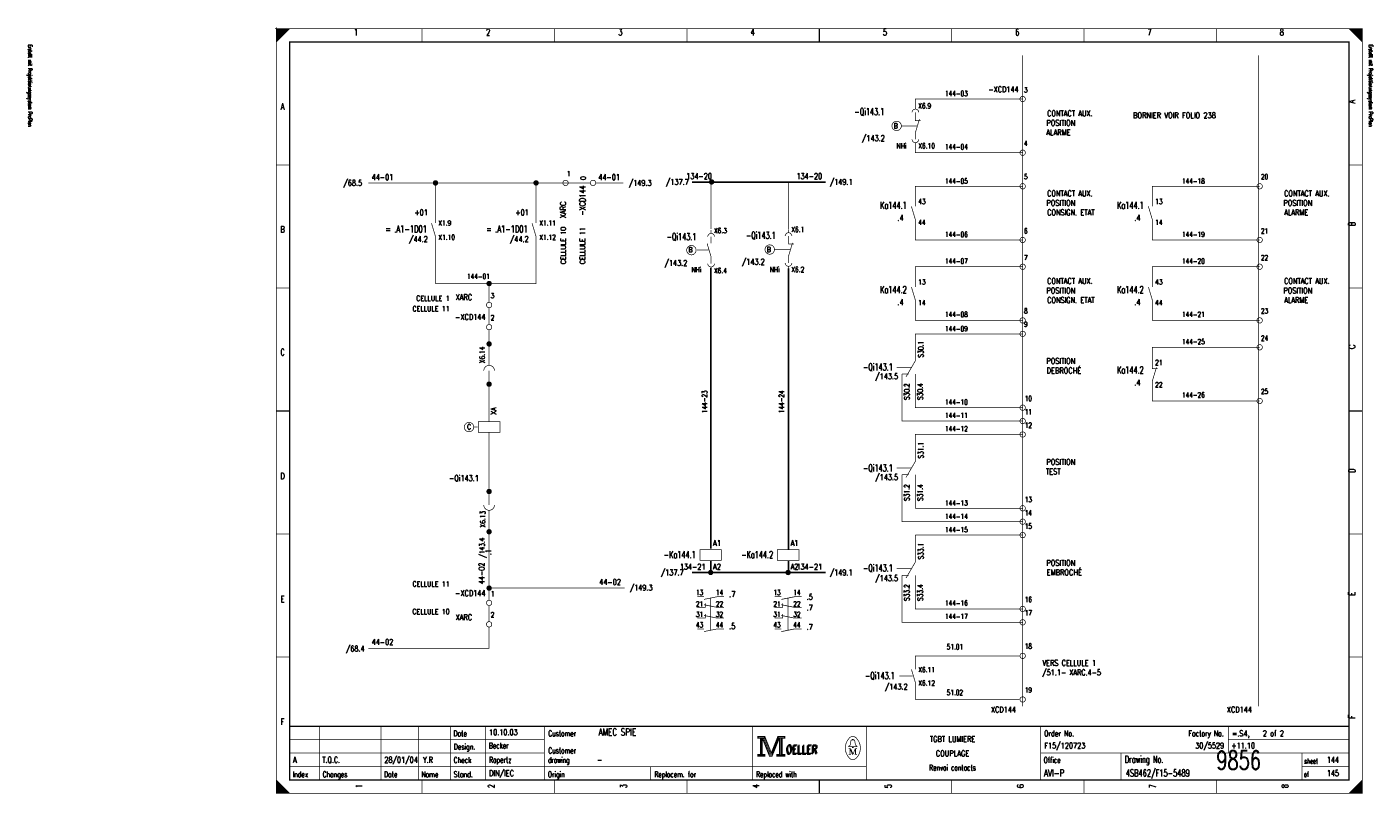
# Model space of a CAD drawing. Header units: centimetres. Extents: x 0 to 491, y -1040 to 69.
# Tile 88 of 181: x 191 to 241, y -560 to -531. Entities that reach past the tile are written whole.
import ezdxf
from ezdxf.enums import TextEntityAlignment as Align

# ---------------------------------------------------------------- set-up
doc = ezdxf.new("R2010")
doc.units = ezdxf.units.CM
doc.header["$MEASUREMENT"] = 0
doc.linetypes.add('GESTRICHELT', pattern=[3.75, 3, -0.75])
doc.linetypes.add('STRICH-PUNKT', pattern=[4.7, 3, -0.75, 0.2, -0.75])
doc.layers.get('0').update_dxf_attribs({"color": 9, "linetype": 'CONTINUOUS'})
doc.styles.get("Standard").update_dxf_attribs({"font": 'romans.shx', "bigfont": 'TXT.shx'})

# ---------------------------------------------------------------- blocks, each defined once
blk = doc.blocks.new('BCIRCLE_FILLED')
at = {"color": 0, "linetype": 'Continuous', "const_width": 1, "flags": 128}
blk.add_lwpolyline([(0.5, 0, 1), (-0.5, 0, 1)], format="xyb", close=True, dxfattribs=at)

msp = doc.modelspace()

# ---------------------------------------------------------------- linework, layer by layer
at = {"color": 0, "linetype": 'Continuous'}
for p, q in [((215.513, -537.216), (219.692, -537.216)), ((216.307, -537.216), (220.486, -537.216)), ((216.208, -540.427), (216.208, -550.879)), ((219.095, -540.445), (219.095, -550.915)), ((216.208, -551.347), (216.208, -551.741)), ((219.095, -551.347), (219.095, -551.741)), ((215.513, -551.771), (219.692, -551.771)), ((216.307, -551.771), (220.486, -551.771))]:
    msp.add_line(p, q, dxfattribs=at)
at = {"color": 0}
for points, const_width in [([(199.95, -531.5), (200.05, -531.5)], 0.025), ([(199.95, -531.5), (200.05, -531.5)], 0.025), ([(199.95, -531.5), (200.05, -531.5)], 0.025), ([(199.95, -531.5), (200.05, -531.5)], 0.025), ([(199.95, -531.5), (200.05, -531.5)], 0.025), ([(199.95, -531.5), (200.05, -531.5)], 0.025), ([(199.95, -531.5), (200.05, -531.5)], 0.025), ([(199.95, -531.5), (200.05, -531.5)], 0.025), ([(199.95, -531.5), (200.05, -531.5)], 0.025), ([(199.95, -531.5), (200.05, -531.5)], 0.025), ([(199.95, -531.5), (200.05, -531.5)], 0.025), ([(199.95, -531.5), (200.05, -531.5)], 0.025), ([(199.95, -531.5), (200.05, -531.5)], 0.025), ([(199.95, -531.5), (200.05, -531.5)], 0.025), ([(199.95, -531.5), (200.05, -531.5)], 0.025), ([(199.95, -531.5), (200.05, -531.5)], 0.025), ([(199.95, -531.5), (200.05, -531.5)], 0.025), ([(199.95, -531.5), (200.05, -531.5)], 0.025), ([(199.95, -531.5), (200.05, -531.5)], 0.025), ([(200, -531.45), (200, -531.55)], 0.025), ([(200, -531.45), (200, -531.55)], 0.025), ([(200, -531.45), (200, -531.55)], 0.025), ([(200, -531.45), (200, -531.55)], 0.025), ([(200, -531.45), (200, -531.55)], 0.025), ([(200, -531.45), (200, -531.55)], 0.025), ([(200, -531.45), (200, -531.55)], 0.025), ([(200, -531.45), (200, -531.55)], 0.025), ([(200, -531.45), (200, -531.55)], 0.025), ([(200, -531.45), (200, -531.55)], 0.025), ([(200, -531.45), (200, -531.55)], 0.025), ([(200, -531.45), (200, -531.55)], 0.025), ([(200, -531.45), (200, -531.55)], 0.025), ([(200, -531.45), (200, -531.55)], 0.025), ([(200, -531.45), (200, -531.55)], 0.025), ([(200, -531.45), (200, -531.55)], 0.025), ([(200, -531.45), (200, -531.55)], 0.025), ([(200, -531.45), (200, -531.55)], 0.025), ([(200, -531.45), (200, -531.55)], 0.025), ([(205.438, -531.5), (205.438, -532)], 0.025), ([(210.375, -531.5), (210.375, -532)], 0.025), ([(215.312, -531.5), (215.312, -532)], 0.025), ([(220.25, -532), (220.25, -531.5)], 0.05), ([(220.25, -531.5), (220.25, -532)], 0.025), ([(225.188, -531.5), (225.188, -532)], 0.025), ([(230.125, -531.5), (230.125, -532)], 0.025), ([(235.062, -531.5), (235.062, -532)], 0.025), ([(223.834, -534.5), (223.834, -534.375)], 0.025), ([(223.834, -534.625), (223.834, -534.875)], 0.025), ([(223.834, -535.75), (223.834, -535.875)], 0.025), ([(200, -536.583), (200.5, -536.583)], 0.025), ([(240.5, -536.583), (240, -536.583)], 0.025), ([(223.834, -537.75), (223.834, -537.625)], 0.025), ([(232.672, -537.75), (232.672, -537.625)], 0.025), ([(223.834, -537.736), (223.834, -537.986)], 0.025), ([(223.834, -537.875), (223.834, -538.125)], 0.025), ([(232.672, -537.736), (232.672, -537.986)], 0.025), ([(232.672, -537.875), (232.672, -538.125)], 0.025), ([(205.786, -538.75), (205.936, -539.25)], 0.025), ([(209.536, -538.75), (209.686, -539.25)], 0.025), ([(216.215, -539.131), (216.215, -539.006)], 0.025), ([(219.101, -539.107), (219.101, -538.982)], 0.025), ([(223.834, -538.85), (223.834, -539.1)], 0.025), ([(223.834, -539), (223.834, -539.125)], 0.025), ([(232.672, -538.85), (232.672, -539.1)], 0.025), ([(232.672, -539), (232.672, -539.125)], 0.025), ([(216.215, -539.256), (216.215, -539.506)], 0.025), ([(219.101, -539.232), (219.101, -539.482)], 0.025), ([(216.215, -540.381), (216.215, -540.506)], 0.025), ([(219.101, -540.357), (219.101, -540.482)], 0.025), ([(223.834, -540.75), (223.834, -540.625)], 0.025), ([(223.834, -540.661), (223.834, -540.911)], 0.025), ([(232.672, -540.75), (232.672, -540.625)], 0.025), ([(232.672, -540.661), (232.672, -540.911)], 0.025), ([(200, -541.167), (200.5, -541.167)], 0.025), ([(223.834, -540.875), (223.834, -541.125)], 0.025), ([(232.672, -540.875), (232.672, -541.125)], 0.025), ([(240.5, -541.167), (240, -541.167)], 0.025), ([(223.834, -541.775), (223.834, -542.025)], 0.025), ([(223.834, -541.954), (223.834, -542.204)], 0.025), ([(223.834, -542), (223.834, -542.125)], 0.025), ([(232.672, -541.775), (232.672, -542.025)], 0.025), ([(232.672, -541.954), (232.672, -542.204)], 0.025), ([(232.672, -542), (232.672, -542.125)], 0.025), ([(207.936, -543.25), (207.936, -544.05)], 0.025), ([(232.672, -543.75), (232.672, -543.625)], 0.025), ([(232.672, -543.661), (232.672, -543.911)], 0.025), ([(223.834, -543.875), (223.484, -544.475)], 0.025), ([(232.672, -543.875), (232.672, -544.125)], 0.025), ([(207.936, -544.25), (207.936, -544.75)], 0.025), ([(223.334, -544.625), (223.334, -544.375)], 0.025), ([(223.334, -544.375), (223.584, -544.375)], 0.025), ([(223.834, -544.625), (223.834, -544.375)], 0.025), ([(207.936, -544.75), (207.936, -546.15)], 0.025), ([(232.672, -544.775), (232.672, -545.025)], 0.025), ([(232.672, -544.954), (232.672, -545.204)], 0.025), ([(232.672, -545), (232.672, -545.125)], 0.025), ([(200.5, -545.75), (200, -545.75)], 0.05), ([(200, -545.75), (200.5, -545.75)], 0.025), ([(240, -545.75), (240.5, -545.75)], 0.05), ([(240.5, -545.75), (240, -545.75)], 0.025), ([(207.936, -548.7), (207.936, -546.55)], 0.025), ([(223.834, -547.625), (223.484, -548.225)], 0.025), ([(223.334, -548.375), (223.334, -548.125)], 0.025), ([(223.334, -548.125), (223.584, -548.125)], 0.025), ([(223.834, -548.375), (223.834, -548.125)], 0.025), ([(223.834, -548.375), (223.834, -549.375)], 0.025), ([(207.936, -549.25), (207.936, -548.8)], 0.025), ([(207.936, -549.45), (207.936, -550.25)], 0.025), ([(200, -550.333), (200.5, -550.333)], 0.025), ([(223.834, -550.375), (223.834, -551.375)], 0.025), ([(240.5, -550.333), (240, -550.333)], 0.025), ([(223.834, -551.375), (223.484, -551.975)], 0.025), ([(223.334, -552.125), (223.334, -551.875)], 0.025), ([(223.334, -551.875), (223.584, -551.875)], 0.025), ([(223.834, -552.125), (223.834, -551.875)], 0.025), ([(215.7, -552.67), (215.95, -552.67)], 0.025), ([(218.587, -552.67), (218.837, -552.67)], 0.025), ([(215.7, -553.87), (215.95, -553.87)], 0.025), ([(218.587, -553.87), (218.837, -553.87)], 0.025), ([(200, -554.917), (200.5, -554.917)], 0.025), ([(240.5, -554.917), (240, -554.917)], 0.025), ([(223.684, -555.375), (223.834, -555.875)], 0.025), ([(240, -557.5), (200.5, -557.5)], 0.05), ([(201.6, -559.5), (201.6, -557.5)], 0.025), ([(203.9, -559.5), (203.9, -557.5)], 0.025), ([(205.3, -559.5), (205.3, -557.5)], 0.025), ([(206.5, -557.5), (206.5, -559.5)], 0.025), ([(207.8, -557.5), (207.8, -559.5)], 0.025), ([(210, -557.5), (210, -559.5)], 0.025), ([(217.75, -557.5), (217.75, -559.5)], 0.025), ([(222, -557.5), (222, -559.5)], 0.025), ([(228.5, -557.5), (228.5, -559.5)], 0.025), ([(235.5, -557.5), (235.5, -558.5)], 0.025), ([(200.5, -558), (210, -558)], 0.025), ([(218.15, -557.95), (218.4, -558.58)], 0.025), ([(218.47, -558.51), (218.7, -557.94)], 0.025), ([(221.46, -558.01), (221.55, -558.01)], 0.025), ([(235.5, -558), (240, -558)], 0.025), ([(200.5, -558.5), (210, -558.5)], 0.025), ([(218.4, -558.58), (218.46, -558.58)], 0.025), ([(221.35, -558.33), (221.42, -558.33)], 0.025), ([(221.39, -558.54), (221.43, -558.54)], 0.025), ([(221.42, -558.33), (221.51, -558.54)], 0.025), ([(221.51, -558.54), (221.59, -558.33)], 0.025), ([(221.65, -558.54), (221.57, -558.54)], 0.025), ([(221.59, -558.54), (221.59, -558.33)], 0.025), ([(221.59, -558.33), (221.65, -558.33)], 0.025), ([(221.61, -558.33), (221.61, -558.54)], 0.025), ([(228.5, -558.5), (240, -558.5)], 0.025), ([(231.5, -558.5), (231.5, -559.5)], 0.025), ([(238.25, -558.5), (238.25, -559.5)], 0.025), ([(200.5, -559), (222, -559)], 0.025), ([(213.95, -559), (213.95, -559.5)], 0.025), ([(238.25, -559), (240, -559)], 0.025), ([(205.438, -560), (205.438, -559.5)], 0.025), ([(210.375, -560), (210.375, -559.5)], 0.025), ([(215.312, -560), (215.312, -559.5)], 0.025), ([(220.25, -559.5), (220.25, -560)], 0.05), ([(220.25, -560), (220.25, -559.5)], 0.025), ([(225.188, -560), (225.188, -559.5)], 0.025), ([(230.125, -560), (230.125, -559.5)], 0.025), ([(235.062, -560), (235.062, -559.5)], 0.025), ([(240.5, -559.5), (240, -560)], 0.025), ([(200.475, -560), (200.475, -559.975)], 0.025)]:
    msp.add_lwpolyline(points, dxfattribs=dict(at, const_width=const_width))
at = {"color": 0, "const_width": 0.025, "flags": 128}
for points in [[(200, -545.75), (200, -531.5), (240.5, -531.5), (240.5, -560), (200, -560), (200, -545.75)], [(200, -531.5), (200.5, -531.5), (200, -532), (200, -531.5)], [(200.025, -531.5), (200.025, -531.975), (200.05, -531.95), (200.05, -531.5), (200.075, -531.5), (200.075, -531.925), (200.1, -531.9), (200.1, -531.5), (200.125, -531.5), (200.125, -531.875), (200.15, -531.85), (200.15, -531.5), (200.175, -531.5), (200.175, -531.825), (200.2, -531.8)], [(200.2, -531.8), (200.2, -531.5), (200.225, -531.5), (200.225, -531.775), (200.25, -531.75), (200.25, -531.5), (200.275, -531.5), (200.275, -531.725), (200.3, -531.7), (200.3, -531.5), (200.325, -531.5), (200.325, -531.675), (200.35, -531.65), (200.35, -531.5), (200.375, -531.5)], [(200.375, -531.5), (200.375, -531.625), (200.4, -531.6), (200.4, -531.5), (200.425, -531.5), (200.425, -531.575), (200.45, -531.55), (200.45, -531.5), (200.475, -531.5), (200.475, -531.525)], [(240, -531.5), (240.5, -532), (240.475, -531.975), (240.475, -531.5), (240.45, -531.5), (240.45, -531.95), (240.425, -531.925), (240.425, -531.5), (240.4, -531.5), (240.4, -531.9), (240.375, -531.875), (240.375, -531.5), (240.35, -531.5), (240.35, -531.85), (240.325, -531.825)], [(240.15, -531.65), (240.15, -531.5), (240.125, -531.5), (240.125, -531.625), (240.1, -531.6), (240.1, -531.5), (240.075, -531.5), (240.075, -531.575), (240.05, -531.55), (240.05, -531.5), (240.025, -531.5), (240.025, -531.525)], [(240.325, -531.825), (240.325, -531.5), (240.3, -531.5), (240.3, -531.8), (240.275, -531.775), (240.275, -531.5), (240.25, -531.5), (240.25, -531.75), (240.225, -531.725), (240.225, -531.5), (240.2, -531.5), (240.2, -531.7), (240.175, -531.675), (240.175, -531.5), (240.15, -531.5)], [(223.834, -534.375), (223.834, -534.125), (227.834, -534.125)], [(223.834, -534.875), (223.834, -534.925), (224.034, -534.925)], [(223.984, -534.875), (223.834, -535.375), (223.834, -535.625)], [(227.834, -536.125), (223.834, -536.125), (223.834, -535.875)], [(211.711, -537.25), (203.436, -537.25)], [(205.936, -538.75), (205.936, -537.25)], [(209.686, -538.75), (209.686, -537.25)], [(212.936, -537.25), (211.911, -537.25)], [(216.214, -538.964), (216.214, -537.214)], [(219.1, -538.964), (219.1, -537.214)], [(223.834, -537.625), (223.834, -537.375), (227.834, -537.375)], [(232.672, -537.625), (232.672, -537.375), (236.672, -537.375)], [(223.684, -538.125), (223.834, -538.625), (223.834, -538.875)], [(232.522, -538.125), (232.672, -538.625), (232.672, -538.875)], [(227.834, -539.375), (223.834, -539.375), (223.834, -539.125)], [(236.672, -539.375), (232.672, -539.375), (232.672, -539.125)], [(207.936, -541.7), (207.936, -541), (205.936, -541), (205.936, -539.25)], [(207.936, -541), (209.686, -541), (209.686, -539.25)], [(216.065, -539.506), (216.215, -540.006), (216.215, -540.256)], [(219.101, -539.482), (219.101, -539.532), (219.301, -539.532)], [(219.251, -539.482), (219.101, -539.982), (219.101, -540.232)], [(223.834, -540.625), (223.834, -540.375), (227.834, -540.375)], [(232.672, -540.625), (232.672, -540.375), (236.672, -540.375)], [(223.684, -541.125), (223.834, -541.625), (223.834, -541.875)], [(232.522, -541.125), (232.672, -541.625), (232.672, -541.875)], [(207.936, -542.525), (207.936, -541.9)], [(227.834, -542.375), (223.834, -542.375), (223.834, -542.125)], [(236.672, -542.375), (232.672, -542.375), (232.672, -542.125)], [(207.936, -543.25), (207.936, -542.725)], [(223.834, -543.875), (223.834, -542.875), (227.834, -542.875)], [(232.672, -543.625), (232.672, -543.375), (236.672, -543.375)], [(232.822, -544.125), (232.672, -544.625), (232.672, -544.875)], [(232.672, -544.125), (232.672, -544.175), (232.872, -544.175)], [(227.834, -546.125), (223.334, -546.125), (223.334, -544.625)], [(227.834, -545.625), (223.834, -545.625), (223.834, -544.625)], [(236.672, -545.375), (232.672, -545.375), (232.672, -545.125)], [(207.936, -546.15), (208.336, -546.15), (208.336, -546.55), (207.536, -546.55), (207.536, -546.15), (207.936, -546.15)], [(223.834, -547.625), (223.834, -546.625), (227.834, -546.625)], [(227.834, -549.875), (223.334, -549.875), (223.334, -548.375)], [(227.834, -549.375), (223.834, -549.375)], [(207.936, -552.8), (207.936, -550.25)], [(227.834, -550.375), (223.834, -550.375)], [(227.834, -553.625), (223.334, -553.625), (223.334, -552.125)], [(227.834, -553.125), (223.834, -553.125), (223.834, -552.125)], [(212.986, -552.35), (207.936, -552.35)], [(215.95, -552.77), (216.45, -552.67), (216.7, -552.67)], [(218.837, -552.77), (219.337, -552.67), (219.587, -552.67)], [(207.936, -553.6), (207.936, -553)], [(215.7, -553.07), (216, -553.07), (216, -552.92)], [(215.95, -552.97), (216.45, -553.07), (216.7, -553.07)], [(218.587, -553.07), (218.887, -553.07), (218.887, -552.92)], [(218.837, -552.97), (219.337, -553.07), (219.587, -553.07)], [(215.7, -553.47), (216, -553.47), (216, -553.32)], [(215.95, -553.37), (216.45, -553.47), (216.7, -553.47)], [(218.587, -553.47), (218.887, -553.47), (218.887, -553.32)], [(218.837, -553.37), (219.337, -553.47), (219.587, -553.47)], [(203.436, -554.6), (207.936, -554.6), (207.936, -553.8)], [(215.95, -553.97), (216.45, -553.87), (216.7, -553.87)], [(218.837, -553.97), (219.337, -553.87), (219.587, -553.87)], [(227.709, -554.875), (223.834, -554.875), (223.834, -555.375)], [(227.709, -556.5), (223.834, -556.5), (223.834, -555.875)], [(217.95, -557.88), (217.95, -557.95), (218.05, -557.95), (218.05, -558.55), (217.95, -558.55), (217.95, -558.62), (218.22, -558.62), (218.22, -558.55), (218.12, -558.55), (218.12, -557.95), (218.22, -557.95), (218.22, -557.88), (217.95, -557.88)], [(218.07, -557.93), (218.07, -558.57), (218.1, -558.57), (218.1, -557.93)], [(218.12, -557.95), (218.39, -558.62), (218.49, -558.62), (218.76, -557.95)], [(218.18, -557.95), (218.42, -558.54), (218.46, -558.54)], [(218.22, -557.88), (218.46, -558.48), (218.7, -557.88)], [(218.22, -557.95), (218.44, -558.51), (218.47, -558.51)], [(218.46, -558.58), (218.49, -558.58), (218.74, -557.95)], [(218.46, -558.54), (218.48, -558.54), (218.72, -557.95)], [(218.76, -557.95), (218.76, -558.55), (218.66, -558.55), (218.66, -558.62), (218.71, -558.62)], [(218.7, -557.88), (218.7, -557.95), (218.8, -557.95), (218.8, -558.55), (218.7, -558.55), (218.7, -558.62), (218.97, -558.62), (218.97, -558.55), (218.87, -558.55), (218.87, -557.95), (218.97, -557.95), (218.97, -557.88), (218.7, -557.88)], [(218.78, -557.93), (218.78, -558.57), (218.83, -558.57), (218.83, -557.93), (218.85, -557.93), (218.85, -558.57)], [(221.48, -558.26), (221.35, -558.26), (221.35, -558.24), (221.4, -558.2), (221.43, -558.04)], [(221.48, -558.01), (221.48, -557.98), (221.52, -557.98), (221.52, -558.01)], [(221.52, -558.26), (221.65, -558.26), (221.65, -558.24), (221.6, -558.2), (221.57, -558.04)], [(221.39, -558.33), (221.39, -558.54), (221.35, -558.54)], [(221.39, -558.33), (221.48, -558.54), (221.51, -558.54)], [(200, -559.5), (200, -560), (200.5, -560), (200, -559.5), (200.025, -559.525), (200.025, -560), (200.05, -560), (200.05, -559.55), (200.075, -559.575), (200.075, -560), (200.1, -560), (200.1, -559.6), (200.125, -559.625), (200.125, -560), (200.15, -560)], [(200.15, -560), (200.15, -559.65), (200.175, -559.675), (200.175, -560), (200.2, -560), (200.2, -559.7), (200.225, -559.725), (200.225, -560), (200.25, -560), (200.25, -559.75), (200.275, -559.775), (200.275, -560), (200.3, -560), (200.3, -559.8), (200.325, -559.825)], [(240.3, -560), (240.3, -559.7), (240.275, -559.725), (240.275, -560), (240.25, -560), (240.25, -559.75), (240.225, -559.775), (240.225, -560), (240.2, -560), (240.2, -559.8), (240.175, -559.825), (240.175, -560), (240.15, -560), (240.15, -559.85), (240.125, -559.875)], [(240.475, -559.525), (240.475, -560), (240.45, -560), (240.45, -559.55), (240.425, -559.575), (240.425, -560), (240.4, -560), (240.4, -559.6), (240.375, -559.625), (240.375, -560), (240.35, -560), (240.35, -559.65), (240.325, -559.675), (240.325, -560), (240.3, -560)], [(200.325, -559.825), (200.325, -560), (200.35, -560), (200.35, -559.85), (200.375, -559.875), (200.375, -560), (200.4, -560), (200.4, -559.9), (200.425, -559.925), (200.425, -560), (200.45, -560), (200.45, -559.95), (200.475, -559.975)], [(240.125, -559.875), (240.125, -560), (240.1, -560), (240.1, -559.9), (240.075, -559.925), (240.075, -560), (240.05, -560), (240.05, -559.95), (240.025, -559.975), (240.025, -560)]]:
    msp.add_lwpolyline(points, dxfattribs=at)
at = {"color": 0, "flags": 128}
for points, const_width in [([(200, -531.5), (240.5, -531.5), (240.5, -560), (200, -560)], 0.025), ([(200.5, -532), (240, -532), (240, -559.5), (200.5, -559.5)], 0.05), ([(200.5, -532), (240, -532), (240, -559.5), (200.5, -559.5)], 0.025), ([(215.8, -551.32), (216.6, -551.32), (216.6, -550.92), (215.8, -550.92)], 0.025), ([(218.687, -551.32), (219.487, -551.32), (219.487, -550.92), (218.687, -550.92)], 0.025), ([(217.97, -557.9), (218.2, -557.9), (218.2, -557.93), (217.97, -557.93)], 0.025), ([(218.72, -557.9), (218.95, -557.9), (218.95, -557.93), (218.72, -557.93)], 0.025), ([(221.48, -558.26), (221.52, -558.26), (221.52, -558.29), (221.48, -558.29)], 0.025), ([(217.97, -558.57), (218.2, -558.57), (218.2, -558.6), (217.97, -558.6)], 0.025), ([(218.68, -558.57), (218.95, -558.57), (218.95, -558.6), (218.68, -558.6)], 0.025)]:
    msp.add_lwpolyline(points, close=True, dxfattribs=dict(at, const_width=const_width))
at = {"color": 0, "linetype": 'STRICH-PUNKT', "const_width": 0.025}
for points in [[(227.834, -532.5), (227.834, -556.75)], [(236.632, -532.5), (236.632, -556.75)]]:
    msp.add_lwpolyline(points, dxfattribs=at)
at = {"color": 0, "flags": 128}
for points, const_width in [([(227.934, -534.125, 1), (227.734, -534.125, 1)], 0.025), ([(223.309, -535.125, 1), (222.959, -535.125, 1)], 0.025), ([(227.934, -536.125, 1), (227.734, -536.125, 1)], 0.025), ([(210.886, -537.25, 1), (210.686, -537.25, 1)], 0.025), ([(211.911, -537.25, 1), (211.711, -537.25, 1)], 0.025), ([(227.934, -537.375, 1), (227.734, -537.375, 1)], 0.025), ([(236.772, -537.375, 1), (236.572, -537.375, 1)], 0.025), ([(215.654, -539.756, 1), (215.304, -539.756, 1)], 0.025), ([(218.576, -539.732, 1), (218.226, -539.732, 1)], 0.025), ([(227.934, -539.375, 1), (227.734, -539.375, 1)], 0.025), ([(236.772, -539.375, 1), (236.572, -539.375, 1)], 0.025), ([(227.934, -540.375, 1), (227.734, -540.375, 1)], 0.025), ([(236.772, -540.375, 1), (236.572, -540.375, 1)], 0.025), ([(208.036, -541.8, 1), (207.836, -541.8, 1)], 0.025), ([(208.036, -542.625, 1), (207.836, -542.625, 1)], 0.025), ([(227.934, -542.375, 1), (227.734, -542.375, 1)], 0.025), ([(236.772, -542.375, 1), (236.572, -542.375, 1)], 0.025), ([(208.011, -543.25, 1), (207.861, -543.25, 1)], 0.05), ([(207.986, -543.25, 1), (207.886, -543.25, 1)], 0.05), ([(207.961, -543.25, 1), (207.911, -543.25, 1)], 0.05), ([(227.934, -542.875, 1), (227.734, -542.875, 1)], 0.025), ([(236.772, -543.375, 1), (236.572, -543.375, 1)], 0.025), ([(208.011, -544.75, 1), (207.861, -544.75, 1)], 0.05), ([(207.986, -544.75, 1), (207.886, -544.75, 1)], 0.05), ([(207.961, -544.75, 1), (207.911, -544.75, 1)], 0.05), ([(227.934, -545.625, 1), (227.734, -545.625, 1)], 0.025), ([(236.772, -545.375, 1), (236.572, -545.375, 1)], 0.025), ([(207.361, -546.35, 1), (207.011, -546.35, 1)], 0.025), ([(227.934, -546.125, 1), (227.734, -546.125, 1)], 0.025), ([(227.934, -546.625, 1), (227.734, -546.625, 1)], 0.025), ([(208.011, -548.75, 1), (207.861, -548.75, 1)], 0.05), ([(207.986, -548.75, 1), (207.886, -548.75, 1)], 0.05), ([(207.961, -548.75, 1), (207.911, -548.75, 1)], 0.05), ([(227.934, -549.375, 1), (227.734, -549.375, 1)], 0.025), ([(208.011, -550.25, 1), (207.861, -550.25, 1)], 0.05), ([(207.986, -550.25, 1), (207.886, -550.25, 1)], 0.05), ([(207.961, -550.25, 1), (207.911, -550.25, 1)], 0.05), ([(227.934, -549.875, 1), (227.734, -549.875, 1)], 0.025), ([(227.934, -550.375, 1), (227.734, -550.375, 1)], 0.025), ([(208.036, -552.9, 1), (207.836, -552.9, 1)], 0.025), ([(227.934, -553.125, 1), (227.734, -553.125, 1)], 0.025), ([(208.036, -553.7, 1), (207.836, -553.7, 1)], 0.025), ([(227.934, -553.625, 1), (227.734, -553.625, 1)], 0.025), ([(227.934, -554.875, 1), (227.734, -554.875, 1)], 0.025), ([(227.934, -556.5, 1), (227.734, -556.5, 1)], 0.025)]:
    msp.add_lwpolyline(points, format="xyb", close=True, dxfattribs=dict(at, const_width=const_width))
at = {"color": 0, "const_width": 0.025, "flags": 128}
for points in [[(223.959, -534.625, 1), (223.709, -534.625, 1)], [(223.709, -535.625, 1), (223.959, -535.625, 1)], [(216.34, -539.256, 1), (216.09, -539.256, 1)], [(219.226, -539.232, 1), (218.976, -539.232, 1)], [(216.09, -540.256, 1), (216.34, -540.256, 1)], [(218.976, -540.232, 1), (219.226, -540.232, 1)], [(208.136, -544.25, 1), (207.736, -544.25, 1)], [(207.736, -549.25, 0.997005), (208.136, -549.251, 0.997005)], [(221.35, -557.961, 0.373815), (221.349, -558.657, 0.373815)], [(221.649, -557.96, 0.530775), (221.351, -557.959, 0.530775)], [(221.46, -558.01, 0.414214), (221.43, -558.04, 0.414214)], [(221.57, -558.04, 0.414214), (221.54, -558.01, 0.414214)], [(221.65, -558.66, 0.378582), (221.646, -557.956, 0.378582)], [(221.35, -558.66, 0.532213), (221.649, -558.661, 0.532213)]]:
    msp.add_lwpolyline(points, format="xyb", dxfattribs=at)
at = {"color": 0, "linetype": 'GESTRICHELT', "const_width": 0.025}
for points in [[(223.909, -535.125), (223.309, -535.125)], [(216.14, -539.756), (215.69, -539.756)], [(219.176, -539.732), (218.576, -539.732)], [(223.684, -544.125), (223.134, -544.125)], [(207.361, -546.35), (207.511, -546.35)], [(223.684, -547.875), (223.134, -547.875)], [(223.684, -551.625), (223.134, -551.625)], [(216.2, -553.92), (216.2, -552.72)], [(219.087, -553.92), (219.087, -552.72)], [(223.234, -555.625), (223.734, -555.625)]]:
    msp.add_lwpolyline(points, dxfattribs=at)

# ---------------------------------------------------------------- block references
at = {"color": 0, "xscale": 0.1, "yscale": 0.1, "zscale": 0.1}
for p in [(205.936, -537.25), (209.686, -537.25), (216.234, -537.214), (207.936, -541), (216.198, -551.768), (219.085, -551.768), (207.936, -552.35)]:
    msp.add_blockref('BCIRCLE_FILLED', p, dxfattribs=at)

# ---------------------------------------------------------------- texts
at = {"color": 0}
for s, height, width, p in [('1', 0.238, 0.672, (202.965, -531.514)), ('2', 0.238, 0.672, (207.899, -531.514)), ('3', 0.238, 0.672, (212.832, -531.514)), ('4', 0.238, 0.672, (217.766, -531.514)), ('5', 0.238, 0.672, (222.699, -531.514)), ('6', 0.238, 0.672, (227.632, -531.514)), ('7', 0.238, 0.672, (232.566, -531.514)), ('8', 0.238, 0.672, (237.499, -531.514)), ('A', 0.238, 0.76, (200.233, -534.283)), ('B', 0.191, 0.76, (223.1, -535.028)), ('NHi', 0.1905, 0.706667, (223.313, -535.773)), ('B', 0.238, 0.76, (200.233, -538.861)), ('B', 0.191, 0.76, (215.445, -539.643)), ('B', 0.191, 0.76, (218.367, -539.636)), ('NHi', 0.1905, 0.706667, (215.658, -540.389)), ('NHi', 0.1905, 0.706667, (218.58, -540.381)), ('C', 0.238, 0.76, (200.233, -543.439)), ('C', 0.191, 0.76, (207.188, -546.243)), ('D', 0.238, 0.76, (200.233, -548.053)), ('E', 0.238, 0.76, (200.233, -552.632)), ('F', 0.238, 0.76, (200.233, -557.21)), ('TGBT LUMIERE', 0.21431, 0.754667, (225.219, -557.87)), ('COUPLAGE', 0.2143, 0.76, (225.219, -558.403)), ('Renvoi contacts', 0.21431, 0.617067, (225.219, -558.935))]:
    msp.add_text(s, height=height, dxfattribs=dict(at, width=width)).set_placement(p, align=Align.TOP_CENTER)
for s, height, rotation, width, p in [('Erstellt mit Projektierungssystem ProPlan', 0.14288, 270, 0.622634, (190.702, -532.094)), ('Erstellt mit Projektierungssystem ProPlan', 0.14288, 270, 0.622634, (240.702, -532.094)), ('0', 0.191, 90, 0.672, (211.594, -537.138)), ('X6.13', 0.1905, 90, 0.6944, (207.851, -550.093))]:
    msp.add_text(s, height=height, rotation=rotation, dxfattribs=dict(at, width=width)).set_placement(p, align=Align.BOTTOM_LEFT)
for s, width, p in [('-XCD144', 0.713143, (227.686, -533.935)), ('-XCD144', 0.713143, (207.799, -542.417)), ('-XCD144', 0.713143, (207.799, -552.71)), ('30/5529', 0.675429, (235.346, -558.389))]:
    msp.add_text(s, height=0.2143, dxfattribs=dict(at, width=width)).set_placement(p, align=Align.BOTTOM_RIGHT)
for s, height, width, p in [('144-03', 0.1905, 0.676, (224.937, -533.821)), ('X6.9', 0.1905, 0.7, (223.935, -534.283)), ('CONTACT AUX.', 0.21431, 0.749333, (228.746, -534.552)), ('BORNIER VOIR FOLIO 238', 0.21431, 0.76, (231.953, -534.626)), ('POSITION', 0.2143, 0.76, (228.718, -534.907)), ('ALARME', 0.2143, 0.76, (228.712, -535.262)), ('X6.10', 0.1905, 0.6944, (223.94, -535.773)), ('144-04', 0.1905, 0.676, (224.937, -535.809)), ('44-01', 0.2143, 0.6768, (203.556, -536.93)), ('/149.3', 0.2143, 0.68, (213.14, -537.143)), ('/137.7', 0.2143, 0.6816, (214.525, -537.105)), ('/149.1', 0.2143, 0.6816, (220.634, -537.105)), ('144-05', 0.1905, 0.676, (224.937, -537.086)), ('144-18', 0.1905, 0.676, (233.775, -537.086)), ('CONTACT AUX.', 0.21431, 0.749333, (228.746, -537.534)), ('CONTACT AUX.', 0.21431, 0.749333, (237.583, -537.534)), ('43', 0.1905, 0.7, (223.935, -537.846)), ('POSITION', 0.2143, 0.76, (228.718, -537.889)), ('13', 0.1905, 0.7, (232.773, -537.846)), ('POSITION', 0.2143, 0.76, (237.556, -537.889)), ('X1.9', 0.1905, 0.7, (206.036, -538.648)), ('X1.11', 0.1905, 0.6944, (209.803, -538.648)), ('44', 0.1905, 0.7, (223.935, -538.621)), ('CONSIGN. ETAT', 0.21431, 0.750154, (228.748, -538.243)), ('14', 0.1905, 0.7, (232.773, -538.621)), ('ALARME', 0.2143, 0.750154, (237.586, -538.243)), ('X1.10', 0.1905, 0.6944, (206.041, -539.18)), ('X1.12', 0.1905, 0.6944, (209.803, -539.18)), ('X6.3', 0.1905, 0.7, (216.316, -538.933)), ('X6.1', 0.1905, 0.7, (219.202, -538.89)), ('144-06', 0.1905, 0.676, (224.937, -539.074)), ('144-19', 0.1905, 0.676, (233.775, -539.074)), ('144-07', 0.1905, 0.676, (224.937, -540.068)), ('144-20', 0.1905, 0.676, (233.775, -540.068)), ('144-01', 0.1905, 0.676, (207.109, -540.636)), ('X6.4', 0.1905, 0.7, (216.316, -540.424)), ('X6.2', 0.1905, 0.7, (219.202, -540.381)), ('13', 0.1905, 0.7, (223.935, -540.846)), ('POSITION', 0.2143, 0.76, (228.718, -541.154)), ('CONTACT AUX.', 0.21431, 0.749333, (228.746, -540.799)), ('43', 0.1905, 0.7, (232.773, -540.846)), ('POSITION', 0.2143, 0.76, (237.556, -541.154)), ('CONTACT AUX.', 0.21431, 0.749333, (237.583, -540.799)), ('CELLULE 1', 0.1905, 0.743111, (205.213, -541.452)), ('XARC', 0.2143, 0.76, (206.683, -541.402)), ('14', 0.1905, 0.7, (223.935, -541.621)), ('CONSIGN. ETAT', 0.21431, 0.750154, (228.748, -541.509)), ('44', 0.1905, 0.7, (232.773, -541.621)), ('ALARME', 0.2143, 0.750154, (237.586, -541.509)), ('CELLULE 11', 0.1905, 0.736, (205.076, -541.842)), ('144-08', 0.1905, 0.676, (224.937, -542.055)), ('144-21', 0.1905, 0.676, (233.775, -542.055)), ('144-09', 0.1905, 0.676, (224.937, -542.588)), ('144-25', 0.1905, 0.676, (233.775, -543.068)), ('POSITION', 0.2143, 0.76, (228.718, -543.78)), ('DEBROCHÉ', 0.2143, 0.76, (228.728, -544.135)), ('21', 0.1905, 0.7, (232.773, -543.847)), ('22', 0.1905, 0.7, (232.773, -544.677)), ('144-26', 0.1905, 0.676, (233.775, -545.055)), ('144-10', 0.1905, 0.676, (224.937, -545.321)), ('144-11', 0.1905, 0.676, (224.937, -545.817)), ('144-12', 0.1905, 0.676, (224.937, -546.314)), ('POSITION', 0.2143, 0.76, (228.718, -547.542)), ('TEST', 0.2143, 0.76, (228.697, -547.897)), ('144-13', 0.1905, 0.676, (224.937, -549.083)), ('144-14', 0.1905, 0.676, (224.937, -549.58)), ('144-15', 0.1905, 0.676, (224.937, -550.076)), ('A1', 0.2143, 0.716, (216.289, -550.566)), ('A1', 0.2143, 0.716, (219.176, -550.566)), ('/137.7', 0.2143, 0.6816, (214.334, -551.66)), ('A2', 0.2143, 0.716, (216.289, -551.444)), ('A2', 0.2143, 0.716, (219.176, -551.444)), ('/149.1', 0.2143, 0.6816, (220.634, -551.66)), ('POSITION', 0.2143, 0.76, (228.718, -551.304)), ('EMBROCHÉ', 0.2143, 0.76, (228.729, -551.659)), ('CELLULE 11', 0.1905, 0.736, (205.076, -552.1)), ('/149.3', 0.2143, 0.68, (213.176, -552.227)), ('13', 0.1905, 0.672, (215.649, -552.417)), ('.7', 0.2143, 0.684, (216.888, -552.468)), ('13', 0.1905, 0.672, (218.536, -552.417)), ('.5', 0.2143, 0.684, (219.776, -552.57)), ('CELLULE 10', 0.1905, 0.743111, (205.071, -553.129)), ('31', 0.1905, 0.672, (215.649, -553.233)), ('21', 0.1905, 0.672, (215.649, -552.843)), ('31', 0.1905, 0.672, (218.536, -553.233)), ('21', 0.1905, 0.672, (218.536, -552.843)), ('.7', 0.2143, 0.684, (219.776, -552.97)), ('144-16', 0.1905, 0.676, (224.937, -552.809)), ('XARC', 0.2143, 0.76, (206.683, -553.328)), ('43', 0.1905, 0.672, (215.649, -553.623)), ('.5', 0.2143, 0.684, (216.888, -553.661)), ('43', 0.1905, 0.672, (218.536, -553.623)), ('.7', 0.2143, 0.684, (219.776, -553.693)), ('144-17', 0.1905, 0.676, (224.937, -553.306)), ('44-02', 0.2143, 0.6768, (203.556, -554.25)), ('51.01', 0.1905, 0.6768, (225.003, -554.442)), ('VERS CELLULE 1', 0.21431, 0.744571, (228.573, -555.031)), ('X6.11', 0.1905, 0.6944, (223.94, -555.294)), ('/51.1- XARC.4-5', 0.21431, 0.705067, (228.564, -555.386)), ('X6.12', 0.1905, 0.6944, (223.94, -555.791)), ('51.02', 0.1905, 0.6768, (225.003, -556.146)), ('XCD144', 0.2143, 0.716, (226.65, -556.77)), ('XCD144', 0.2143, 0.716, (235.448, -556.77)), ('Date', 0.2143, 0.64, (206.605, -557.658)), ('Customer', 0.2143, 0.62, (210.14, -557.658)), ('Order No.', 0.2143, 0.656889, (228.633, -557.658)), ('=.S4,    2 of 2', 0.21431, 0.682667, (235.637, -557.658)), ('Design.', 0.2143, 0.636571, (206.619, -558.154)), ('OELLER', 0.3096, 0.76, (218.996, -558.225)), ('OELLER', 0.3096, 0.76, (218.996, -558.225)), ('OELLER', 0.3096, 0.76, (219.032, -558.19)), ('Check', 0.2143, 0.632, (206.612, -558.651)), ('drawing', 0.2143, 0.6, (210.133, -558.651)), ('Customer', 0.2143, 0.62, (210.14, -558.296)), ('Office', 0.2143, 0.626667, (228.615, -558.651)), ('Drawing No.', 0.26194, 0.646545, (231.643, -558.602)), ('sheet', 0.1905, 0.6, (238.338, -558.701)), ('Index', 0.2143, 0.632, (200.609, -559.184)), ('Changes', 0.2143, 0.622857, (201.726, -559.184)), ('Date', 0.2143, 0.64, (204.015, -559.184)), ('Name', 0.2143, 0.64, (205.404, -559.184)), ('Stand.', 0.2143, 0.642667, (206.612, -559.184)), ('Origin', 0.2143, 0.626667, (210.127, -559.184)), ('Replacem. for', 0.21431, 0.627077, (214.097, -559.184)), ('Replaced with', 0.21431, 0.619692, (217.895, -559.184)), ('of', 0.1905, 0.6, (238.323, -559.198))]:
    msp.add_text(s, height=height, dxfattribs=dict(at, width=width)).set_placement(p, align=Align.TOP_LEFT)
for s, height, width, p in [('3', 0.191, 0.672, (227.883, -533.939)), ('4', 0.191, 0.672, (227.883, -535.927)), ('1', 0.191, 0.672, (210.836, -537.062)), ('5', 0.191, 0.672, (227.883, -537.169)), ('20', 0.1905, 0.672, (236.721, -537.169)), ('6', 0.191, 0.672, (227.883, -539.192)), ('21', 0.1905, 0.672, (236.721, -539.192)), ('7', 0.191, 0.672, (227.883, -540.186)), ('22', 0.1905, 0.672, (236.721, -540.186)), ('3', 0.191, 0.672, (207.996, -541.605)), ('2', 0.191, 0.672, (207.996, -542.422)), ('8', 0.191, 0.672, (227.883, -542.173)), ('23', 0.1905, 0.672, (236.721, -542.173)), ('9', 0.191, 0.672, (227.883, -542.67)), ('24', 0.1905, 0.672, (236.721, -543.186)), ('10', 0.1905, 0.672, (227.91, -545.438)), ('25', 0.1905, 0.672, (236.721, -545.173)), ('11', 0.1905, 0.672, (227.91, -545.935)), ('12', 0.1905, 0.672, (227.91, -546.432)), ('13', 0.1905, 0.672, (227.91, -549.201)), ('14', 0.1905, 0.672, (227.91, -549.697)), ('15', 0.1905, 0.672, (227.91, -550.194)), ('1', 0.191, 0.672, (207.996, -552.714)), ('16', 0.1905, 0.672, (227.91, -552.927)), ('2', 0.191, 0.672, (207.996, -553.495)), ('17', 0.1905, 0.672, (227.91, -553.424)), ('18', 0.1905, 0.672, (227.91, -554.666)), ('19', 0.1905, 0.672, (227.91, -556.299)), ('10.10.03', 0.2143, 0.678, (207.934, -557.892)), ('AMEC SPIE', 0.2619, 0.752889, (212.016, -557.923)), ('Becker', 0.2143, 0.626667, (207.927, -558.389)), ('F15/120723', 0.2143, 0.6832, (228.639, -558.389)), ('+11.10', 0.2143, 0.68, (235.611, -558.389)), ('A', 0.214, 0.76, (200.621, -558.921)), ('T.Q.C.', 0.2143, 0.728, (201.716, -558.921)), ('28/01/04', 0.2143, 0.678, (204.029, -558.921)), ('Y.R', 0.2143, 0.738667, (205.467, -558.921)), ('Ropertz', 0.2143, 0.622857, (207.932, -558.921)), ('-', 0.214, 0.696, (211.965, -558.921)), ('9856', 0.7, 0.6928, (235.058, -559.322)), ('144', 0.2143, 0.672, (239.177, -558.921)), ('DIN/IEC', 0.2143, 0.750857, (207.935, -559.418)), ('AVI-P', 0.2619, 0.7472, (228.624, -559.449)), ('4SB462/F15-5489', 0.26194, 0.6928, (231.679, -559.449)), ('145', 0.2143, 0.672, (239.177, -559.418))]:
    msp.add_text(s, height=height, dxfattribs=dict(at, width=width)).set_placement(p, align=Align.BOTTOM_LEFT)
for s, height, width, p in [('A', 0.238, 0.76, (239.991, -534.283)), ('XARC', 0.2143, 0.76, (210.588, -538.563)), ('B', 0.238, 0.76, (239.991, -538.861)), ('CELLULE 10', 0.1905, 0.743111, (210.607, -540.281)), ('CELLULE 11', 0.1905, 0.736, (211.322, -540.281)), ('S30.1', 0.1905, 0.6944, (223.94, -543.759)), ('S30.1', 0.1905, 0.6944, (223.94, -543.759)), ('C', 0.238, 0.76, (239.992, -543.439)), ('144-23', 0.1905, 0.6768, (215.877, -545.83)), ('144-24', 0.1905, 0.6768, (218.746, -545.83)), ('S31.1', 0.1905, 0.6944, (223.94, -547.521)), ('S31.1', 0.1905, 0.6944, (223.94, -547.521)), ('D', 0.238, 0.76, (239.992, -548.053)), ('.1', 0.2143, 0.684, (207.799, -551.127)), ('S33.1', 0.1905, 0.6944, (223.94, -551.283)), ('S33.1', 0.1905, 0.6944, (223.94, -551.283)), ('E', 0.238, 0.76, (239.991, -552.632)), ('F', 0.238, 0.76, (239.991, -557.21))]:
    msp.add_text(s, height=height, rotation=90, dxfattribs=dict(at, width=width)).set_placement(p, align=Align.TOP_LEFT)
for s, height, width, p in [('-Qi143.1', 0.2619, 0.68, (222.673, -534.467)), ('/143.2', 0.2143, 0.68, (222.692, -535.475)), ('/143.2', 0.2143, 0.68, (222.692, -535.475)), ('/68.5', 0.2143, 0.6816, (203.199, -537.143)), ('44-01', 0.2143, 0.6768, (212.815, -536.93)), ('134-20', 0.2143, 0.6768, (216.245, -536.892)), ('134-20', 0.2143, 0.6768, (220.357, -536.892)), ('Ka144.1', 0.2619, 0.68, (223.509, -537.951)), ('Ka144.1', 0.2619, 0.68, (232.347, -537.951)), ('+01', 0.2143, 0.68, (205.651, -538.243)), ('+01', 0.2143, 0.68, (209.413, -538.243)), ('.4', 0.2143, 0.68, (223.389, -538.442)), ('.4', 0.2143, 0.68, (232.226, -538.442)), ('= .A1-1D01', 0.2619, 0.6992, (205.615, -538.833)), ('= .A1-1D01', 0.2619, 0.6992, (209.377, -538.833)), ('-Qi143.1', 0.2619, 0.681143, (215.669, -539.118)), ('-Qi143.1', 0.2619, 0.681143, (218.627, -539.075)), ('/44.2', 0.2143, 0.6816, (205.648, -539.237)), ('/44.2', 0.2143, 0.6816, (205.648, -539.237)), ('/44.2', 0.2143, 0.6816, (209.41, -539.237)), ('/44.2', 0.2143, 0.6816, (209.41, -539.237)), ('/143.2', 0.2143, 0.6816, (215.327, -540.126)), ('/143.2', 0.2143, 0.6816, (218.213, -540.083)), ('Ka144.2', 0.2619, 0.68, (223.509, -541.095)), ('Ka144.2', 0.2619, 0.68, (232.347, -541.095)), ('.4', 0.2143, 0.68, (223.389, -541.586)), ('.4', 0.2143, 0.68, (232.226, -541.586)), ('-Qi143.1', 0.2619, 0.68, (222.993, -543.979)), ('Ka144.2', 0.2619, 0.68, (232.347, -544.095)), ('/143.5', 0.2143, 0.68, (223.189, -544.348)), ('/143.5', 0.2143, 0.68, (223.189, -544.348)), ('.4', 0.2143, 0.68, (232.226, -544.586)), ('-Qi143.1', 0.2143, 0.68, (207.553, -548.146)), ('-Qi143.1', 0.2619, 0.68, (222.993, -547.741)), ('/143.5', 0.2143, 0.68, (223.189, -548.11)), ('/143.5', 0.2143, 0.68, (223.189, -548.11)), ('-Ka144.1', 0.2619, 0.681143, (215.641, -550.969)), ('-Ka144.2', 0.2619, 0.681143, (218.529, -550.969)), ('134-21', 0.2143, 0.6768, (216.006, -551.447)), ('134-21', 0.2143, 0.6768, (220.357, -551.447)), ('-Qi143.1', 0.2619, 0.68, (222.993, -551.468)), ('44-02', 0.2143, 0.6768, (212.85, -552.014)), ('/143.5', 0.2143, 0.68, (223.189, -551.872)), ('/143.5', 0.2143, 0.68, (223.189, -551.872)), ('14', 0.1905, 0.672, (216.661, -552.417)), ('14', 0.1905, 0.672, (219.548, -552.417)), ('32', 0.1905, 0.672, (216.661, -553.233)), ('22', 0.1905, 0.672, (216.661, -552.843)), ('32', 0.1905, 0.672, (219.548, -553.233)), ('22', 0.1905, 0.672, (219.548, -552.843)), ('44', 0.1905, 0.672, (216.661, -553.623)), ('44', 0.1905, 0.672, (219.548, -553.623)), ('/68.4', 0.2143, 0.6816, (203.293, -554.499)), ('-Qi143.1', 0.2619, 0.68, (223.064, -555.478)), ('/143.2', 0.2143, 0.68, (223.544, -555.918)), ('/143.2', 0.2143, 0.68, (223.544, -555.918)), ('Factory No.', 0.21431, 0.646545, (235.335, -557.658))]:
    msp.add_text(s, height=height, dxfattribs=dict(at, width=width)).set_placement(p, align=Align.TOP_RIGHT)
for s, height, width, p in [('-XCD144', 0.2143, 0.713143, (211.589, -537.342)), ('X6.14', 0.1905, 0.6944, (207.827, -543.344)), ('44-02', 0.2143, 0.6768, (207.827, -551.397))]:
    msp.add_text(s, height=height, rotation=90, dxfattribs=dict(at, width=width)).set_placement(p, align=Align.BOTTOM_RIGHT)
for s, width, p in [('S30.2', 0.6944, (223.419, -544.717)), ('S30.4', 0.6944, (223.916, -544.717)), ('S31.2', 0.6944, (223.419, -548.479)), ('S31.4', 0.6944, (223.916, -548.479)), ('/143.4', 0.68, (207.579, -550.467)), ('/143.4', 0.68, (207.579, -550.467)), ('S33.2', 0.6944, (223.419, -552.206)), ('S33.4', 0.6944, (223.916, -552.206))]:
    msp.add_text(s, height=0.1905, rotation=90, dxfattribs=dict(at, width=width)).set_placement(p, align=Align.TOP_RIGHT)
for s, height, width, p in [('XA', 0.1905, 0.76, (208.005, -545.746)), ('1', 0.238, 0.672, (202.965, -559.73)), ('2', 0.238, 0.672, (207.899, -559.73)), ('3', 0.238, 0.672, (212.832, -559.73)), ('4', 0.238, 0.672, (217.766, -559.73)), ('5', 0.238, 0.672, (222.699, -559.73)), ('6', 0.238, 0.672, (227.632, -559.73)), ('7', 0.238, 0.672, (232.566, -559.73)), ('8', 0.238, 0.672, (237.499, -559.73))]:
    msp.add_text(s, height=height, rotation=90, dxfattribs=dict(at, width=width)).set_placement(p, align=Align.TOP_CENTER)

doc.saveas('drawing.dxf')
